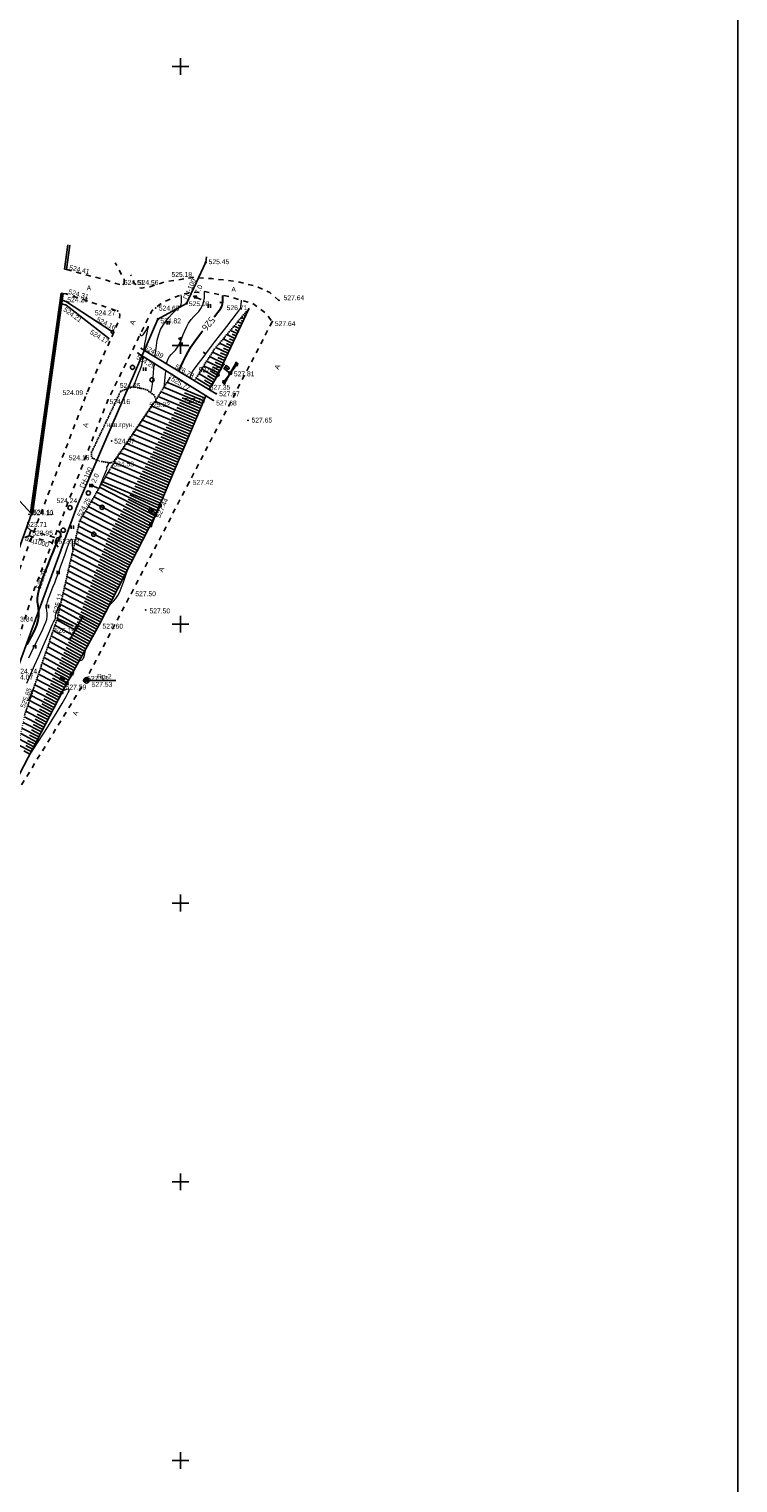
# Model space of a CAD drawing. Header units: millimetres. Extents: x 767170 to 66149698, y -983507 to 2493658.
# Tile 33 of 256: x 1623931 to 1751065, y -832596 to -571873. Entities that reach past the tile are written whole.
import ezdxf

# ---------------------------------------------------------------- set-up
doc = ezdxf.new("R2010")
doc.units = ezdxf.units.MM
for name, pattern in [('Д_ТРОТ_ТРУБА', [3, 1.5, -1.5]), ('ДОРОГИ_ГРУНТ', [7, 5, -2]), ('ДОРОГИ_СТРОЯЩ', [9, 8, -1]), ('Контура низ откосов  Штриховая 0.1-0.5 - - - - - - -', [0.6, 0.1, -0.5])]:
    doc.linetypes.add(name, pattern=pattern)
for name, color, linetype in [('(001) Сетка', 92, 'Continuous'), ('(002) Рамка', 7, 'Continuous'), ('(003) Пункты', 7, 'Continuous'), ('(004) Точки рельефа', 7, 'Continuous'), ('(004a) Точки рельефа (отк.)', 7, 'Continuous'), ('(013) Газ', 30, 'ИК_Газопровод -------г--------'), ('(017) Канализация', 33, 'KANALIS_K_1'), ('(022) Возд. Линии', 7, 'Continuous'), ('(024) Ж_д знаки', 7, 'Continuous'), ('(025) Дорога', 7, 'Continuous'), ('(028) Гидротехн.', 7, 'Continuous'), ('(031) Горизонтали', 42, 'Continuous'), ('(035) Откосы', 7, 'Continuous'), ('(036) Растительность', 7, 'Continuous'), ('(038) Деревья', 7, 'Continuous'), ('(039) Земля', 7, 'Continuous'), ('(040) Ограда', 7, 'Continuous'), ('C-TOPO-MAJR', 9, 'Continuous')]:
    doc.layers.add(name, color=color, linetype=linetype)
doc.layers.add('(032) Горизонтали утолщенные', color=32, linetype='Continuous', lineweight=30)
doc.layers.add('(042) Бергштрих', color=32, linetype='Continuous', lineweight=30)
doc.styles.add('BM-431', font='txt')
doc.styles.add('D-431', font='txt')
doc.styles.add('S', font='txtwr', dxfattribs={"oblique": 15})
doc.styles.get("Standard").update_dxf_attribs({"font": 'isocpeui.ttf'})
doc.styles.add('СПДС', font='isocpeur.ttf')
doc.linetypes.add('GAZ_VOZDUSH', pattern='A,1,-2,["~",Standard,S=3,R=0,X=-1.5,Y=-1.5],-1,10', length=14)
doc.linetypes.add('KANALIS_K_1', pattern='A,1,[">",Standard,S=1.8,R=0,X=-0.9,Y=-0.9],3,-1,["К",Standard,S=1.8,R=0,X=-0.9,Y=-0.9],-1,10', length=16)
doc.linetypes.add('ИК_Газопровод -------г--------', pattern='A,9,-0.6,["Г",Standard,S=1.2,R=0,X=0,Y=-0.6],-1.2', length=10.8)
doc.linetypes.add('ОГРАДА_БЕТ', pattern='A,4,["|",Standard,S=0.8,R=0,X=0,Y=-0.8],4', length=8)
doc.linetypes.add('ОГРАДА_М_1М', pattern='A,2.5,["о",Standard,S=1,R=0,X=0,Y=-0.35],0.5,["0",Standard,S=0.5,R=0,X=-0.3,Y=-0.25],2.5', length=5.5)
doc.linetypes.add('ОТКОСЫ_УКРЕП', pattern='A,0.5,["|",Standard,S=1.2,R=0,X=0,Y=-1.2],0.8,[".",Standard,S=1,R=0.1,X=0.1,Y=-1.2],0.1,["|",Standard,S=0.5,R=0,X=0,Y=-0.5],0', length=1.4)

# ---------------------------------------------------------------- blocks, each defined once
blk = doc.blocks.new('d')
at = {"layer": '(038) Деревья'}
blk.add_ellipse((0, 0), major_axis=(0.265, 0.265), ratio=1, start_param=5.497787, end_param=11.780972, dxfattribs=at)
blk = doc.blocks.new('I04010')
for p, q in [((-0.412273, 0.007146), (-0.412273, 1.207146)), ((0.387727, 1.207146), (0.387727, 0.007146))]:
    blk.add_line(p, q)
blk = doc.blocks.new('Setka')
at = {"layer": '(001) Сетка'}
for p, q in [((-1.5, 0), (1.5, 0)), ((0, 1.5), (0, -1.5))]:
    blk.add_line(p, q, dxfattribs=at)
blk = doc.blocks.new('пк-flat-1')
at = {"layer": '(024) Ж_д знаки', "linetype": 'Continuous'}
blk.add_circle((0, 0), 0.25, dxfattribs=at)
blk = doc.blocks.new('S2-flat-3')
at = {"layer": '(022) Возд. Линии'}
for p, q in [((0, 0), (1.21, 1.59)), ((1.21, 1.59), (0.71, 1.35)), ((1.21, 1.59), (1.11, 1.04))]:
    blk.add_line(p, q, dxfattribs=at)
blk = doc.blocks.new('S1-flat-3')
at = {"layer": '(022) Возд. Линии'}
for p, q in [((0, 0), (-1.21, -1.59)), ((-1.21, -1.59), (-1.11, -1.04)), ((-1.21, -1.59), (-0.71, -1.35))]:
    blk.add_line(p, q, dxfattribs=at)
blk = doc.blocks.new('f-flat-2')
at = {"layer": '(022) Возд. Линии'}
for points in [[(-0.2, 0.15), (-1.19, 0.91)], [(-1.11, 0.85), (-0.66, 1.44)]]:
    blk.add_lwpolyline(points, dxfattribs=at)
blk.add_lwpolyline([(-0.22, 0.78), (-0.22, 0.78, 0.414214), (-0.25, 1.01), (-0.72, 1.36), (-0.92, 1.11), (-0.45, 0.75, 0.414214)], format="xyb", close=True, dxfattribs=at)
blk.add_circle((0, 0), 0.25, dxfattribs=at)
blk = doc.blocks.new('S2-flat-4')
at = {"layer": '(022) Возд. Линии'}
for p, q in [((0, 0), (0.93, 1.77)), ((0.93, 1.77), (0.48, 1.44)), ((0.93, 1.77), (0.92, 1.21))]:
    blk.add_line(p, q, dxfattribs=at)
blk = doc.blocks.new('S1-flat-4')
at = {"layer": '(022) Возд. Линии'}
for p, q in [((0, 0), (-0.93, -1.77)), ((-0.93, -1.77), (-0.92, -1.21)), ((-0.93, -1.77), (-0.48, -1.44))]:
    blk.add_line(p, q, dxfattribs=at)
blk = doc.blocks.new('f-flat-3')
at = {"layer": '(022) Возд. Линии'}
for points in [[(-0.22, 0.12), (-1.33, 0.7)], [(-1.24, 0.65), (-0.89, 1.32)]]:
    blk.add_lwpolyline(points, dxfattribs=at)
blk.add_lwpolyline([(-0.35, 0.73), (-0.35, 0.73, 0.414214), (-0.42, 0.95), (-0.94, 1.23), (-1.09, 0.94), (-0.57, 0.67, 0.414214)], format="xyb", close=True, dxfattribs=at)
blk.add_circle((0, 0), 0.25, dxfattribs=at)
blk = doc.blocks.new('s3-flat-4')
at = {"layer": '(022) Возд. Линии'}
h = blk.add_hatch(dxfattribs=at)
h.set_pattern_fill('ACET-2D-ANSI31', color=256, scale=0.01, angle=68.7924, style=0)
h.set_pattern_definition([(113.79242812, (-32445.62895, -79819.795813), (-0.029051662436, -0.01280872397), [])])
edge = h.paths.add_edge_path()
edge.add_arc((0.69, 1.77), 0.1, 0, 360)
blk.add_lwpolyline([(0, 0), (0.72, 1.86)], dxfattribs=at)
blk.add_circle((0.69, 1.77), 0.1, dxfattribs=at)
blk = doc.blocks.new('s4-flat-4')
at = {"layer": '(022) Возд. Линии'}
h = blk.add_hatch(dxfattribs=at)
h.set_pattern_fill('ACET-2D-ANSI31', color=256, scale=0.01, angle=248.7924, style=0)
h.set_pattern_definition([(293.79242812, (-32445.448563, -79819.33093), (0.029051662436, 0.01280872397), [])])
edge = h.paths.add_edge_path()
edge.add_arc((-0.69, -1.77), 0.1, 0, 360)
blk.add_lwpolyline([(0, 0), (-0.72, -1.86)], dxfattribs=at)
blk.add_circle((-0.69, -1.77), 0.1, dxfattribs=at)
blk = doc.blocks.new('prov-s-flat-2')
at = {"layer": '(022) Возд. Линии'}
for name, p in [('s3-flat-4', (0.09, 0.23)), ('s4-flat-4', (-0.09, -0.23))]:
    blk.add_blockref(name, p, dxfattribs=at)
blk = doc.blocks.new('s3-flat-5')
at = {"layer": '(022) Возд. Линии'}
h = blk.add_hatch(dxfattribs=at)
h.set_pattern_fill('ACET-2D-ANSI31', color=256, scale=0.01, angle=60.8095, style=0)
h.set_pattern_definition([(105.809457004, (-32459.07727, -79845.225074), (-0.030548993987, -0.008649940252), [])])
edge = h.paths.add_edge_path()
edge.add_arc((0.93, 1.66), 0.1, 0, 360)
blk.add_lwpolyline([(0, 0), (0.98, 1.75)], dxfattribs=at)
blk.add_circle((0.93, 1.66), 0.1, dxfattribs=at)
blk = doc.blocks.new('s4-flat-5')
at = {"layer": '(022) Возд. Линии'}
h = blk.add_hatch(dxfattribs=at)
h.set_pattern_fill('ACET-2D-ANSI31', color=256, scale=0.01, angle=240.8095, style=0)
h.set_pattern_definition([(285.809457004, (-32458.83407, -79844.78975), (0.030548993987, 0.008649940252), [])])
edge = h.paths.add_edge_path()
edge.add_arc((-0.93, -1.66), 0.1, 0, 360)
blk.add_lwpolyline([(0, 0), (-0.98, -1.75)], dxfattribs=at)
blk.add_circle((-0.93, -1.66), 0.1, dxfattribs=at)
blk = doc.blocks.new('prov-s-flat-3')
at = {"layer": '(022) Возд. Линии'}
for name, p in [('s3-flat-5', (0.12, 0.22)), ('s4-flat-5', (-0.12, -0.22))]:
    blk.add_blockref(name, p, dxfattribs=at)
blk = doc.blocks.new('STOLB-flat-3')
at = {"layer": '(022) Возд. Линии'}
blk.add_circle((0, 0), 0.25, dxfattribs=at)
blk = doc.blocks.new('s3-flat-7')
at = {"layer": '(022) Возд. Линии'}
h = blk.add_hatch(dxfattribs=at)
h.set_pattern_fill('ACET-2D-ANSI31', color=256, scale=0.01, angle=60.8095, style=0)
h.set_pattern_definition([(105.809457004, (-32456.82427, -79844.929074), (-0.030548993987, -0.008649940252), [])])
edge = h.paths.add_edge_path()
edge.add_arc((0.93, 1.66), 0.1, 0, 360)
blk.add_lwpolyline([(0, 0), (0.98, 1.75)], dxfattribs=at)
blk.add_circle((0.93, 1.66), 0.1, dxfattribs=at)
blk = doc.blocks.new('s4-flat-7')
at = {"layer": '(022) Возд. Линии'}
h = blk.add_hatch(dxfattribs=at)
h.set_pattern_fill('ACET-2D-ANSI31', color=256, scale=0.01, angle=240.8095, style=0)
h.set_pattern_definition([(285.809457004, (-32456.58107, -79844.49375), (0.030548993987, 0.008649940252), [])])
edge = h.paths.add_edge_path()
edge.add_arc((-0.93, -1.66), 0.1, 0, 360)
blk.add_lwpolyline([(0, 0), (-0.98, -1.75)], dxfattribs=at)
blk.add_circle((-0.93, -1.66), 0.1, dxfattribs=at)
blk = doc.blocks.new('prov-s-flat-5')
at = {"layer": '(022) Возд. Линии'}
for name, p in [('s3-flat-7', (0.12, 0.22)), ('s4-flat-7', (-0.12, -0.22))]:
    blk.add_blockref(name, p, dxfattribs=at)
blk = doc.blocks.new('d-flat-25')
at = {"layer": '(038) Деревья'}
blk.add_ellipse((0, 0), major_axis=(0.265, 0.265), ratio=1, start_param=5.497787, end_param=11.780972, dxfattribs=at)
blk = doc.blocks.new('d-flat-26')
at = {"layer": '(038) Деревья'}
blk.add_ellipse((0, 0), major_axis=(0.265, 0.265), ratio=1, start_param=5.497787, end_param=11.780972, dxfattribs=at)
blk = doc.blocks.new('s3-flat-6-flat-1')
at = {"layer": '(022) Возд. Линии'}
h = blk.add_hatch(dxfattribs=at)
h.set_pattern_fill('ACET-2D-ACET-2D-ANSI31', color=256, scale=0.01, angle=60.8095, style=0)
h.set_pattern_definition([(105.809457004, (-32431.50727, -79799.612074), (-0.030548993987, -0.008649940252), [])])
edge = h.paths.add_edge_path()
edge.add_arc((0.93, 1.66), 0.1, 0, 360)
blk.add_lwpolyline([(0, 0), (0.98, 1.75)], dxfattribs=at)
blk.add_circle((0.93, 1.66), 0.1, dxfattribs=at)
blk = doc.blocks.new('s4-flat-6-flat-1')
at = {"layer": '(022) Возд. Линии'}
h = blk.add_hatch(dxfattribs=at)
h.set_pattern_fill('ACET-2D-ACET-2D-ANSI31', color=256, scale=0.01, angle=240.8095, style=0)
h.set_pattern_definition([(285.809457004, (-32431.26407, -79799.17675), (0.030548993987, 0.008649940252), [])])
edge = h.paths.add_edge_path()
edge.add_arc((-0.93, -1.66), 0.1, 0, 360)
blk.add_lwpolyline([(0, 0), (-0.98, -1.75)], dxfattribs=at)
blk.add_circle((-0.93, -1.66), 0.1, dxfattribs=at)
blk = doc.blocks.new('prov-s-flat-4-flat-1')
at = {"layer": '(022) Возд. Линии'}
for name, p in [('s3-flat-6-flat-1', (0.12, 0.22)), ('s4-flat-6-flat-1', (-0.12, -0.22))]:
    blk.add_blockref(name, p, dxfattribs=at)
blk = doc.blocks.new('I00110-flat-3')
h = blk.add_hatch(color=7)
edge = h.paths.add_edge_path()
edge.add_line((0.35, 0.35), (0, 0))
edge.add_line((0, 0), (0.35, -0.35))
edge.add_arc((0, 0), 0.5, 315, 405)
edge = h.paths.add_edge_path()
edge.add_line((-0.35, -0.35), (0, 0))
edge.add_line((0, 0), (-0.35, 0.35))
edge.add_arc((0, 0), 0.5, 135, 225)
at = {"layer": '(003) Пункты'}
blk.add_circle((0, 0), 0.5, dxfattribs=at)
at = {"color": 7}
for points in [[(0, 0), (-0.35, 0.35, 0.414214), (-0.35, -0.35)], [(0, 0), (0.35, -0.35, 0.414214), (0.35, 0.35)]]:
    blk.add_lwpolyline(points, format="xyb", close=True, dxfattribs=at)
blk.add_lwpolyline([(0.01, 0), (0.01, 0)], dxfattribs=at)
at = {"color": 4, "linetype": 'Continuous', "style": 'S', "oblique": 15}
blk.add_attdef('G', (0.69, 0.11), '', height=1, dxfattribs=at)
at = {"color": 4, "style": 'S', "oblique": 15}
blk.add_attdef('Z', (0.74, -1.15), '', height=1, dxfattribs=at)
blk = doc.blocks.new('S2-flat-5')
at = {"layer": '(022) Возд. Линии'}
for p, q in [((0, 0), (0.93, 1.77)), ((0.93, 1.77), (0.48, 1.44)), ((0.93, 1.77), (0.92, 1.21))]:
    blk.add_line(p, q, dxfattribs=at)
blk = doc.blocks.new('S1-flat-5')
at = {"layer": '(022) Возд. Линии'}
for p, q in [((0, 0), (-0.93, -1.77)), ((-0.93, -1.77), (-0.92, -1.21)), ((-0.93, -1.77), (-0.48, -1.44))]:
    blk.add_line(p, q, dxfattribs=at)
blk = doc.blocks.new('f-flat-4')
at = {"layer": '(022) Возд. Линии'}
for points in [[(-0.22, 0.12), (-1.33, 0.7)], [(-1.24, 0.65), (-0.89, 1.32)]]:
    blk.add_lwpolyline(points, dxfattribs=at)
blk.add_lwpolyline([(-0.35, 0.73), (-0.35, 0.73, 0.414214), (-0.42, 0.95), (-0.94, 1.23), (-1.09, 0.94), (-0.57, 0.67, 0.414214)], format="xyb", close=True, dxfattribs=at)
blk.add_circle((0, 0), 0.25, dxfattribs=at)
blk = doc.blocks.new('s3-flat-9')
at = {"layer": '(022) Возд. Линии'}
h = blk.add_hatch(dxfattribs=at)
h.set_pattern_fill('ACET-2D-ANSI31', color=256, scale=0.01, angle=59.1322, style=0)
h.set_pattern_definition([(104.13217388, (-32429.778564, -79789.642437), (-0.030789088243, -0.007752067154), [])])
edge = h.paths.add_edge_path()
edge.add_arc((0.97, 1.63), 0.1, 0, 360)
blk.add_lwpolyline([(0, 0), (1.03, 1.72)], dxfattribs=at)
blk.add_circle((0.97, 1.63), 0.1, dxfattribs=at)
blk = doc.blocks.new('s4-flat-9')
at = {"layer": '(022) Возд. Линии'}
h = blk.add_hatch(dxfattribs=at)
h.set_pattern_fill('ACET-2D-ANSI31', color=256, scale=0.01, angle=240.8095, style=0)
h.set_pattern_definition([(285.809457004, (-32429.52907, -79789.21075), (0.030548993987, 0.008649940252), [])])
edge = h.paths.add_edge_path()
edge.add_arc((-0.93, -1.66), 0.1, 0, 360)
blk.add_lwpolyline([(0, 0), (-0.98, -1.75)], dxfattribs=at)
blk.add_circle((-0.93, -1.66), 0.1, dxfattribs=at)
blk = doc.blocks.new('*U334')
at = {"layer": '(022) Возд. Линии'}
for name, p in [('s4-flat-9', (32429.53, 79789.21)), ('s3-flat-9', (32429.78, 79789.64))]:
    blk.add_blockref(name, p, dxfattribs=at)
blk = doc.blocks.new('STOLB-flat-4')
at = {"layer": '(022) Возд. Линии'}
blk.add_circle((0, 0), 0.25, dxfattribs=at)
blk = doc.blocks.new('wef-flat-2')
at = {"layer": '(025) Дорога', "linetype": 'Д_ТРОТ_ТРУБА'}
blk.add_hatch(color=0, dxfattribs=at).paths.add_polyline_path([(-1121939, -1943163.38), (-1121938.8, -1943162.92), (-1121939.36, -1943162.94)])
at = {"layer": '(022) Возд. Линии', "color": 0}
for points in [[(-1121939.36, -1943162.94), (-1121939, -1943163.38)], [(-1121937.99, -1943163.55), (-1121938.9, -1943163.15)]]:
    blk.add_lwpolyline(points, dxfattribs=at)
at = {"layer": '(025) Дорога', "color": 0, "linetype": 'Д_ТРОТ_ТРУБА'}
blk.add_lwpolyline([(-1121939, -1943163.38), (-1121938.8, -1943162.92), (-1121939.36, -1943162.94), (-1121939, -1943163.38)], close=True, dxfattribs=at)
blk.add_lwpolyline([(-1121939, -1943163.38), (-1121938.8, -1943162.92)], dxfattribs=at)
blk = doc.blocks.new('wef-flat-3')
at = {"layer": '(025) Дорога', "linetype": 'Д_ТРОТ_ТРУБА'}
blk.add_hatch(color=0, dxfattribs=at).paths.add_polyline_path([(-1115834.12, -1946675.44), (-1115833.91, -1946674.98), (-1115834.47, -1946675.01)])
at = {"layer": '(022) Возд. Линии', "color": 0}
for points in [[(-1115834.47, -1946675.01), (-1115834.12, -1946675.44)], [(-1115833.1, -1946675.61), (-1115834.02, -1946675.21)]]:
    blk.add_lwpolyline(points, dxfattribs=at)
at = {"layer": '(025) Дорога', "color": 0, "linetype": 'Д_ТРОТ_ТРУБА'}
blk.add_lwpolyline([(-1115834.12, -1946675.44), (-1115833.91, -1946674.98), (-1115834.47, -1946675.01), (-1115834.12, -1946675.44)], close=True, dxfattribs=at)
blk.add_lwpolyline([(-1115834.12, -1946675.44), (-1115833.91, -1946674.98)], dxfattribs=at)
blk = doc.blocks.new('A$C27c3a978')
at = {"layer": '(013) Газ', "linetype": 'ByBlock'}
h = blk.add_hatch(color=0, dxfattribs=at)
edge = h.paths.add_edge_path()
edge.add_arc((142835, 91853), 250, 0, 360)
h = blk.add_hatch(color=0, dxfattribs=at)
edge = h.paths.add_edge_path()
edge.add_arc((139404, 84476), 250, 0, 360)
h = blk.add_hatch(color=0, dxfattribs=at)
edge = h.paths.add_edge_path()
edge.add_arc((134266, 81665), 250, 0, 360)
at = {"layer": '(002) Рамка', "color": 0, "ltscale": 600}
blk.add_lwpolyline([(-311715, -223050), (238285, -223050), (238285, 226950), (-311715, 226950)], close=True, dxfattribs=at)
at = {"layer": '(003) Пункты', "ltscale": 600}
blk.add_line((121937, 16882), (126720, 16882), dxfattribs=at)
at = {"layer": '(004) Точки рельефа', "color": 7, "linetype": 'ByBlock', "lineweight": -2}
for p in [(142835, 91853), (117886, 90585), (140574, 89125), (117840, 86182), (129996, 88111), (117781, 84184), (133831, 83671), (139404, 84476), (150546, 83497), (155954, 85023), (127023, 83119), (134266, 81665), (154765, 81195), (131279, 76410), (130684, 75580), (136778, 71750), (140842, 70635), (144988, 71662), (147241, 71958), (121487, 68272), (127579, 68698), (144725, 68290), (125261, 67094), (133908, 67183), (144220, 67074), (150392, 63529), (125966, 59799), (122521, 56737), (125687, 55886), (139871, 52430), (119792, 48158), (111151, 46676), (120210, 45390), (133824, 46514), (111302, 43256), (115965, 41932), (112086, 33247), (129502, 32489), (132070, 29473), (112264, 27536), (116234, 28072), (119671, 26345), (123710, 26852), (117936, 16379), (121445, 16882)]:
    blk.add_point(p, dxfattribs=at)
at = {"layer": '(004) Точки рельефа', "color": 0}
blk.add_point((125410, 78243), dxfattribs=at)
at = {"layer": '(004a) Точки рельефа (отк.)', "color": 7, "linetype": 'ByBlock', "lineweight": -2}
for p in [(128032, 87883), (117888, 84772), (142863, 67926), (143425, 69074), (111668, 46570), (111789, 46701)]:
    blk.add_point(p, dxfattribs=at)
at = {"layer": '(013) Газ', "linetype": 'GAZ_VOZDUSH', "ltscale": 600, "flags": 128}
blk.add_lwpolyline([(142989, 92800), (142835, 91853), (139404, 84476), (134266, 81665), (119792, 48158), (108774, 18170), (103677, 7863), (86151, -26743), (56759, -57253), (60032, -64630), (36543, -85231), (37778, -89927), (35802, -96445), (-3045, -138132), (-6698, -140156), (-18067, -151331), (-26004, -155340), (-70604, -193697), (-73004, -195976)], dxfattribs=at)
at = {"layer": '(022) Возд. Линии', "linetype": 'ДОРОГИ_ГРУНТ', "ltscale": 600}
blk.add_lwpolyline([(116398, 27883), (119671, 26345)], dxfattribs=at)
at = {"layer": '(025) Дорога', "linetype": 'Д_ТРОТ_ТРУБА', "ltscale": 600, "flags": 128}
for points in [[(117886, 90585), (125239, 88564), (126682, 88030), (127832, 87790), (128233, 87977), (128233, 88778), (126602, 91768)], [(155954, 85023), (154324, 86415), (152239, 87418), (148455, 88420), (143937, 88922), (140574, 89125), (135520, 88343), (132818, 87456), (131389, 87225), (130899, 87312), (129996, 88111), (129383, 89579)], [(117285, 86259), (117840, 86182), (127023, 83119), (127275, 82913), (127457, 82425), (127290, 81516), (121487, 68272), (109121, 36000), (102482, 19277)]]:
    blk.add_lwpolyline(points, dxfattribs=at)
at = {"layer": '(028) Гидротехн.', "linetype": 'Д_ТРОТ_ТРУБА', "ltscale": 600}
for points in [[(110767, 44434), (111438, 43737), (111165, 42775), (110025, 42377)], [(111165, 42775), (115828, 41451)], [(111438, 43737), (116101, 42413)], [(117039, 42654), (116101, 42413), (115828, 41451), (116589, 40513)]]:
    blk.add_lwpolyline(points, dxfattribs=at)
at = {"layer": '(031) Горизонтали', "color": 42, "linetype": 'Continuous', "lineweight": 0, "ltscale": 600}
for points in [[(135820, 73667), (135902, 74059), (136072, 74538), (136323, 74948), (136643, 75313), (137010, 75684), (137400, 76113), (137789, 76651), (138050, 77125), (138295, 77667), (138539, 78263), (138795, 78900), (139077, 79563), (139398, 80241), (139773, 80918), (140248, 81604), (140718, 82141), (141169, 82600), (141589, 83052), (141968, 83569), (142291, 84222), (142509, 84905), (142605, 85497), (142623, 86049), (142610, 86580)], [(133762, 74910), (133784, 75202), (133857, 75989), (133976, 76915), (134154, 77907), (134405, 78888), (134742, 79786), (135185, 80593), (135713, 81343), (136274, 82019), (136821, 82603), (137302, 83079), (137669, 83430), (137872, 83638), (138097, 83876), (138280, 84065), (138416, 84333), (138460, 84623), (138478, 85091), (138470, 85666), (138453, 85987)], [(139975, 71158), (139987, 71195), (140147, 71581), (140367, 72032), (140645, 72526), (140932, 72932), (141524, 73720), (142350, 74804), (143342, 76096), (144430, 77508), (145546, 78954), (146619, 80345), (147580, 81595), (148361, 82616), (148891, 83322), (149102, 83624), (149157, 83847), (149157, 84041), (149166, 84275), (149199, 84499), (149230, 84676), (149251, 84899), (149250, 85039)], [(131736, 76134), (131781, 76386), (131855, 76776), (131941, 77225), (132041, 77751), (132142, 78295), (132232, 78778), (132308, 79189), (132371, 79517), (132475, 79894), (132569, 80207), (132546, 80367), (132397, 80196), (132131, 79747), (131808, 79212), (131549, 78849), (131375, 78681), (131276, 78640), (131233, 78646), (131203, 78669), (131161, 78769), (131139, 79032)], [(129842, 69537), (129981, 69843), (130375, 70783), (130744, 71722), (131060, 72572), (131295, 73247), (131421, 73659), (131497, 74057), (131525, 74395), (131536, 74707), (131562, 75028)], [(132960, 68486), (133025, 68672), (133153, 69149), (133236, 69624), (133322, 70338), (133405, 71182), (133482, 72050), (133547, 72836), (133595, 73433), (133623, 73733)], [(135386, 69535), (135435, 70009), (135496, 70611), (135561, 71248), (135620, 71827), (135664, 72254), (135683, 72438)], [(131389, 63431), (131374, 63482)], [(123734, 51413), (123823, 51627), (124330, 52851), (124746, 53861), (125030, 54556), (125137, 54832), (125123, 54981), (125110, 55129), (125213, 55317), (125379, 55611), (125438, 55922)], [(111135, 20938), (111540, 21841), (111960, 22740), (112397, 23628), (112832, 24490), (113247, 25308), (113622, 26065), (113939, 26747), (114180, 27335), (114327, 27814), (114402, 28408), (114375, 28898), (114310, 29355), (114272, 29849), (114325, 30453), (114445, 30965), (114625, 31530), (114855, 32151), (115127, 32831), (115430, 33574), (115756, 34383), (116094, 35261), (116424, 36171), (116801, 37247), (117201, 38398), (117601, 39537), (117978, 40575), (118308, 41423), (118523, 41905), (118648, 42122), (118711, 42187), (118735, 42194), (118769, 42183), (118820, 42114), (118865, 41919), (118885, 41544), (118890, 41007), (118913, 40629), (118962, 40431), (119017, 40360), (119052, 40347)], [(125475, 30283), (125623, 30418), (126271, 31052), (126712, 31560), (127063, 32078), (127314, 32526), (127502, 32948), (127666, 33386), (127841, 33884), (128065, 34483), (128268, 35043), (128574, 35946), (128909, 36959)], [(110759, 16374), (111409, 17862), (112132, 19516), (112881, 21229), (113609, 22894), (114269, 24405), (114816, 25654), (115202, 26534), (115381, 26940), (115546, 27285), (115699, 27588), (115820, 27838), (115887, 28025), (115899, 28193), (115881, 28333), (115887, 28504), (115954, 28736), (116069, 29025), (116208, 29378), (116337, 29738), (116482, 30155), (116611, 30497), (116688, 30637), (116716, 30470), (116746, 30302)], [(120188, 20463), (120299, 20452), (120533, 20489), (120678, 20558), (120746, 20607), (120788, 20651), (120873, 20789), (121003, 21111), (121176, 21713), (121377, 22621)], [(111000, 13228), (111328, 13978), (111671, 14767), (112009, 15551)], [(110970, 3039), (111473, 3814), (112682, 5692), (113906, 7610), (115087, 9482), (116169, 11224), (117093, 12751), (117804, 13976), (118181, 14683), (118332, 15025), (118363, 15153), (118357, 15185), (118312, 15230), (118178, 15274), (117886, 15241), (117381, 15075), (117222, 15012)]]:
    blk.add_lwpolyline(points, dxfattribs=at)
at = {"layer": '(032) Горизонтали утолщенные', "color": 32, "linetype": 'Continuous', "lineweight": 30, "ltscale": 600}
for points in [[(144338, 82059), (144415, 82153), (145018, 82913), (145461, 83517), (145697, 83923), (145840, 84397), (145889, 84803), (145887, 85191), (145880, 85611), (145899, 85911)], [(138050, 72320), (138152, 72600), (138439, 73300), (138788, 74075), (139200, 74913), (139674, 75799), (140209, 76722), (140734, 77516), (141394, 78411), (142142, 79366), (142295, 79554)], [(110804, 23339), (111204, 24064), (111587, 24737), (111944, 25391), (112266, 26064), (112543, 26789), (112766, 27604), (112888, 28400), (112898, 29081), (112838, 29694), (112752, 30285), (112682, 30902), (112672, 31592), (112764, 32401), (112959, 33213), (113277, 34227), (113681, 35374), (114139, 36583), (114613, 37786), (115069, 38913), (115473, 39894), (115788, 40661), (115980, 41143), (116232, 41676), (116512, 42142), (116748, 42555), (116855, 42857), (116864, 43073), (116827, 43213), (116795, 43282), (116753, 43346), (116650, 43453), (116451, 43562), (116129, 43634)]]:
    blk.add_lwpolyline(points, dxfattribs=at)
at = {"layer": '(035) Откосы', "ltscale": 600}
for p, q in [((149302, 80847), (148581, 81186)), ((149509, 81289), (149209, 81430)), ((149716, 81731), (149236, 81956)), ((149924, 82172), (149744, 82257)), ((150131, 82614), (149891, 82726)), ((150338, 83055), (150278, 83083)), ((148057, 78198), (146617, 78875)), ((148472, 79081), (147272, 79645)), ((148265, 78640), (147605, 78950)), ((148887, 79964), (147927, 80415)), ((148680, 79523), (148139, 79777)), ((149094, 80406), (148674, 80603)), ((146399, 74666), (144066, 75762)), ((146813, 75549), (144653, 76564)), ((147228, 76432), (145307, 77334)), ((146606, 75107), (145470, 75641)), ((147021, 75991), (146000, 76470)), ((147435, 76874), (146535, 77296)), ((147850, 77757), (147070, 78123)), ((145154, 72017), (142456, 73284)), ((145569, 72900), (142992, 74110)), ((145984, 73783), (143529, 74936)), ((145362, 72458), (144043, 73078)), ((145777, 73341), (144519, 73932)), ((146191, 74224), (144994, 74786)), ((143677, 69492), (141094, 71052)), ((144182, 70327), (141598, 71887)), ((144686, 71162), (142103, 72722)), ((143930, 69910), (142638, 70690)), ((144434, 70745), (143142, 71525)), ((144938, 71580), (143649, 72358)), ((141896, 65634), (134813, 68624)), ((142283, 66551), (135350, 69477)), ((142670, 67468), (135886, 70331)), ((142476, 67009), (139047, 68457)), ((140347, 61966), (132601, 65236)), ((140734, 62883), (133166, 66078)), ((141121, 63800), (133731, 66920)), ((141509, 64717), (134277, 67770)), ((141315, 64258), (137662, 65801)), ((141702, 65175), (138124, 66686)), ((142089, 66092), (138585, 67571)), ((139186, 59215), (130905, 62711)), ((139573, 60132), (131470, 63553)), ((139960, 61049), (132036, 64394)), ((140154, 61507), (136236, 63161)), ((140541, 62424), (136712, 64041)), ((140928, 63341), (137188, 64920)), ((138025, 56464), (129209, 60186)), ((138412, 57381), (129775, 61027)), ((138799, 58298), (130340, 61869)), ((138992, 58757), (134807, 60523)), ((139379, 59674), (135284, 61403)), ((139767, 60590), (135760, 62282)), ((136863, 53713), (127514, 57660)), ((137250, 54630), (128079, 58502)), ((137637, 55547), (128644, 59344)), ((137831, 56006), (133379, 57885)), ((138218, 56923), (133855, 58765)), ((138605, 57840), (134331, 59644)), ((135702, 50963), (125893, 55103)), ((136089, 51880), (126400, 55970)), ((136476, 52796), (126949, 56819)), ((136670, 53255), (131950, 55247)), ((137057, 54172), (132427, 56127)), ((137444, 55089), (132903, 57006)), ((134541, 48212), (124373, 52504)), ((134928, 49129), (124879, 53371)), ((135315, 50046), (125386, 54237)), ((135508, 50504), (130574, 52587)), ((135896, 51421), (131021, 53479)), ((136283, 52338), (131474, 54368)), ((132846, 44612), (122783, 49788)), ((133301, 45498), (123287, 50649)), ((133756, 46383), (123790, 51509)), ((134154, 47295), (124127, 52085)), ((134347, 47753), (129216, 50149)), ((134734, 48670), (129680, 50804)), ((135121, 49587), (130127, 51696)), ((131480, 41957), (121273, 47207)), ((131935, 42842), (121777, 48068)), ((132391, 43727), (122280, 48928)), ((133073, 45055), (128054, 47637)), ((133529, 45940), (128534, 48509)), ((133960, 46836), (128904, 49380)), ((130114, 39302), (120006, 44502)), ((130569, 40187), (120267, 45487)), ((131025, 41072), (120770, 46347)), ((131708, 42400), (126616, 45019)), ((132163, 43285), (127096, 45891)), ((132618, 44170), (127575, 46764)), ((129204, 37532), (119546, 42500)), ((129659, 38417), (119776, 43501)), ((130342, 39745), (125231, 42373)), ((130797, 40630), (125658, 43273)), ((131252, 41515), (126137, 44146)), ((127838, 34877), (118857, 39496)), ((128293, 35762), (119087, 40497)), ((128748, 36647), (119316, 41498)), ((128976, 37089), (124204, 39544)), ((129431, 37974), (124546, 40487)), ((129886, 38859), (124889, 41430)), ((126927, 33106), (118397, 37494)), ((127382, 33992), (118627, 38495)), ((127610, 34434), (123176, 36715)), ((128065, 35319), (123519, 37658)), ((128521, 36204), (123861, 38601)), ((125561, 30451), (117708, 34491)), ((126017, 31336), (117937, 35492)), ((126472, 32221), (118167, 36493)), ((126700, 32664), (122491, 34829)), ((127155, 33549), (122833, 35772)), ((124196, 27796), (117018, 31488)), ((124651, 28681), (117248, 32489)), ((125106, 29566), (117478, 33490)), ((125334, 30009), (121463, 32000)), ((125789, 30894), (121806, 32943)), ((126244, 31779), (122148, 33886)), ((122781, 25167), (116377, 28697)), ((123261, 26038), (116609, 29706)), ((123740, 26911), (116788, 30487)), ((123968, 27353), (120436, 29171)), ((124423, 28239), (120778, 30114)), ((124878, 29124), (121121, 31057)), ((121820, 23424), (115788, 26749)), ((122300, 24295), (116111, 27708)), ((122541, 24731), (119401, 26462)), ((123021, 25603), (119757, 27402)), ((123502, 26474), (120113, 28342)), ((120378, 20809), (114818, 23874)), ((120859, 21680), (115141, 24833)), ((121339, 22552), (115464, 25791)), ((121099, 22116), (118201, 23714)), ((121580, 22988), (118603, 24629)), ((122060, 23859), (119005, 25544)), ((118937, 18194), (113848, 21000)), ((119417, 19066), (114171, 21958)), ((119898, 19937), (114494, 22916)), ((119657, 19501), (116995, 20969)), ((120138, 20373), (117397, 21884)), ((120618, 21245), (117799, 22799)), ((117975, 16451), (113201, 19083)), ((118456, 17322), (113524, 20041)), ((118696, 17758), (116191, 19139)), ((119177, 18630), (116593, 20054)), ((116592, 13805), (112195, 16101)), ((117052, 14687), (112517, 17056)), ((117513, 15569), (112839, 18010)), ((117283, 15128), (114980, 16331)), ((117743, 16010), (115372, 17249)), ((118216, 16886), (115789, 18224)), ((115209, 11158), (111228, 13237)), ((115670, 12040), (111551, 14192)), ((116131, 12923), (111873, 15146)), ((115901, 12481), (113806, 13575)), ((116361, 13364), (114197, 14494)), ((116822, 14246), (114589, 15412)), ((114288, 9394), (110584, 11328)), ((114749, 10276), (110906, 12282)), ((114518, 9835), (112632, 10820)), ((114979, 10717), (113023, 11738)), ((115440, 11599), (113415, 12657)), ((112906, 6747), (109874, 8330)), ((113367, 7629), (110092, 9339)), ((113827, 8511), (110311, 10348)), ((113136, 7188), (111560, 8011)), ((113597, 8070), (111899, 8957)), ((114058, 8952), (112240, 9901)), ((111524, 4100), (109220, 5303)), ((111984, 4982), (109438, 6312)), ((112445, 5865), (109656, 7321)), ((112215, 5423), (110881, 6120)), ((112675, 6306), (111220, 7066)), ((111293, 3659), (110202, 4229)), ((111754, 4541), (110541, 5174))]:
    blk.add_line(p, q, dxfattribs=at)
at = {"layer": '(035) Откосы', "linetype": 'ОТКОСЫ_УКРЕП', "ltscale": 600}
for points in [[(125410, 78243), (117781, 84184), (117029, 84415)], [(117116, 85045), (117888, 84772), (126117, 79355)], [(131279, 76410), (144725, 68290)], [(144220, 67074), (130684, 75580)]]:
    blk.add_lwpolyline(points, dxfattribs=at)
at = {"layer": '(035) Откосы', "linetype": 'Контура низ откосов  Штриховая 0.1-0.5 - - - - - - -', "ltscale": 600}
blk.add_lwpolyline([(107147, -4281), (110413, 10820), (116234, 28072), (120210, 45390), (126547, 56220), (133908, 67183), (136778, 71750)], dxfattribs=at)
at = {"layer": '(035) Откосы', "ltscale": 600}
blk.add_lwpolyline([(142863, 67926), (133824, 46514), (123710, 26852), (117936, 16379), (107147, -4281)], dxfattribs=at)
at = {"layer": '(039) Земля', "linetype": 'Контура низ откосов  Штриховая 0.1-0.5 - - - - - - -', "ltscale": 600, "flags": 128}
blk.add_lwpolyline([(127579, 68698), (129769, 69553), (132179, 69027), (133537, 68086), (133908, 67183), (126465, 56313), (126103, 56012), (125687, 55886), (123811, 56162), (122521, 56737), (122329, 57142), (122355, 57762), (127579, 68698)], dxfattribs=at)
at = {"layer": '(040) Ограда', "linetype": 'ОГРАДА_БЕТ', "ltscale": 600, "flags": 128}
for points in [[(83064, 108105), (81986, 101270), (76249, 87185), (79736, 82871), (80727, 80577), (82354, 78358), (111610, 46769), (101784, 19529)], [(118487, 94911), (117886, 90585)]]:
    blk.add_lwpolyline(points, dxfattribs=at)
at = {"layer": '(040) Ограда', "ltscale": 600, "flags": 128}
for points in [[(118091, 94966), (117490, 90640)], [(117490, 90640), (117886, 90585)], [(111422, 46971), (116889, 86314)], [(111789, 46701), (117285, 86259)], [(117285, 86259), (116889, 86314)]]:
    blk.add_lwpolyline(points, dxfattribs=at)
at = {"layer": '(040) Ограда', "linetype": 'ОГРАДА_М_1М', "ltscale": 600, "flags": 128}
for points in [[(111598, 46781), (117087, 86286)], [(111789, 46701), (111608, 46766)]]:
    blk.add_lwpolyline(points, dxfattribs=at)
at = {"layer": '(042) Бергштрих', "color": 32, "linetype": 'Continuous', "lineweight": 30, "ltscale": 600}
for p, q in [((145865, 84600), (145368, 84659)), ((138417, 77965), (137954, 78155)), ((142846, 75450), (142450, 75754))]:
    blk.add_line(p, q, dxfattribs=at)
at = {"layer": '(001) Сетка', "xscale": 1000, "yscale": 1000, "zscale": 1000}
for p in [(138285, 126950), (138285, 76950), (138285, 26950), (138285, -23050), (138285, -73050), (138285, -123050)]:
    blk.add_blockref('Setka', p, dxfattribs=at)
at = {"layer": '(022) Возд. Линии', "xscale": 1000, "yscale": 1000, "zscale": 1000}
for name, p in [('wef-flat-2', (1122080028, 1943248708)), ('пк-flat-1', (126117, 79355)), ('prov-s-flat-5', (144988, 71662)), ('f-flat-2', (147241, 71958)), ('prov-s-flat-3', (147241, 71958)), ('S2-flat-3', (147390, 72154)), ('STOLB-flat-3', (144988, 71662)), ('S1-flat-3', (147088, 71757)), ('wef-flat-3', (1115956580, 1946726946)), ('d-flat-25', (124256, 47912)), ('f-flat-3', (133824, 46514)), ('prov-s-flat-2', (133824, 46514)), ('S2-flat-4', (133939, 46732)), ('S1-flat-4', (133706, 46291)), ('d-flat-26', (122759, 43086)), ('prov-s-flat-4-flat-1', (119671, 26345)), ('STOLB-flat-4', (119671, 26345)), ('*U334', (-32311715, -79773050)), ('S2-flat-5', (118051, 16597)), ('f-flat-4', (117936, 16379)), ('S1-flat-5', (117818, 16156)), ('I00110-flat-3', (121437, 16882))]:
    blk.add_blockref(name, p, dxfattribs=at)
at = {"layer": '(036) Растительность', "linetype": 'Continuous', "xscale": 500, "yscale": 500, "zscale": 500}
for p in [(143483, 83708), (136102, 80665), (143073, 79495), (138387, 76861), (131869, 72366), (122273, 51504), (118929, 44029), (116374, 35902), (114452, 29800), (112151, 22583)]:
    blk.add_blockref('I04010', p, dxfattribs=at)
at = {"layer": '(038) Деревья', "linetype": 'Continuous', "xscale": 1000, "yscale": 1000, "zscale": 1000}
for p in [(129697, 73003), (133194, 70771), (121774, 50467), (118489, 47836), (117280, 43802)]:
    blk.add_blockref('d', p, dxfattribs=at)
at = {"layer": '(003) Пункты', "style": 'D-431'}
for s, p in [('527.53', (122387, 15723)), ('Rp-2', (123335, 17156))]:
    blk.add_text(s, height=875, dxfattribs=at).set_placement(p)
at = {"layer": '(004) Точки рельефа', "linetype": 'ByBlock', "char_height": 875, "attachment_point": 4, "style": 'D-431'}
for s, insert, rotation in [('524.41', (118370, 90954), 347.04094), ('524.31', (118248, 86622), 344.24624), ('524.21', (117473, 83522), 324.20435), ('524.16', (123338, 81692), 333.74689), ('524.17', (122198, 79464), 327.98336), ('524.39', (131887, 76654), 332.77009), ('524.29', (130522, 74962), 329.51202), ('526.73', (137432, 73240), 330.23942), ('525.77', (136755, 71056), 328.5982), ('524.25', (120123, 46282), 61.92338), ('527.44', (134261, 46107), 66.10613), ('523.78', (112781, 33325), 69.8019), ('525.11', (115896, 28913), 76.21054), ('525.65', (109953, 12000), 69.33239)]:
    blk.add_mtext(s, dxfattribs=dict(at, insert=insert, rotation=rotation))
for s, insert in [('525.45', (143355, 91948)), ('524.56', (130662, 88232)), ('525.18', (136691, 89667)), ('527.64', (156802, 85489)), ('524.65', (134428, 83622)), ('525.08', (139816, 84423)), ('526.71', (146588, 83699)), ('524.27', (122955, 82762)), ('524.82', (134696, 81340)), ('527.64', (155240, 80845)), ('527.65', (141564, 72545)), ('527.81', (147880, 71835)), ('524.09', (117144, 68473)), ('524.25', (127429, 69762)), ('527.67', (145242, 68263)), ('524.16', (125582, 66857)), ('525.22', (132724, 66307)), ('527.68', (144702, 66608)), ('527.65', (151056, 63542)), ('524.97', (126418, 59775)), ('524.16', (118275, 56796)), ('524.53', (126266, 55672)), ('527.42', (140505, 52384)), ('524.24', (116085, 49106)), ('523.95', (111728, 43283)), ('523.93', (116439, 41804)), ('527.50', (130211, 32403)), ('527.50', (132746, 29330)), ('523.84', (108197, 27854)), ('526.19', (115691, 25830)), ('527.60', (124313, 26582)), ('527.59', (117714, 15664))]:
    blk.add_mtext(s, dxfattribs=dict(at, insert=insert))
at = {"layer": '(004a) Точки рельефа (отк.)', "linetype": 'ByBlock', "char_height": 875, "attachment_point": 4, "style": 'D-431'}
for s, insert in [('524.51', (128157, 88233)), ('524.23', (118013, 85122)), ('527.35', (143550, 69424)), ('527.26', (139006, 67052)), ('524.10', (111793, 46920)), ('524.11', (111914, 47051)), ('523.71', (110671, 44837)), ('524.14', (108899, 18520)), ('524.07', (108180, 17453)), ('527.53', (121570, 17232))]:
    blk.add_mtext(s, dxfattribs=dict(at, insert=insert))
at = {"layer": '(013) Газ', "color": 0, "linetype": 'Continuous', "style": 'BM-431'}
for s, rotation, p in [('ГН-100', 65.95852, (139520, 85084)), ('7.0', 65.95852, (141616, 86040)), ('ГН-100', 66.13836, (120961, 51256)), ('2.0', 66.13836, (123054, 52219))]:
    blk.add_text(s, height=875, rotation=rotation, dxfattribs=at).set_placement(p)
at = {"layer": '(017) Канализация', "color": 0, "linetype": 'Continuous', "style": 'BM-431'}
blk.add_text('а/ц1000', height=875, rotation=343.03269, dxfattribs=at).set_placement((110372, 41985))
at = {"layer": '(025) Дорога', "linetype": 'ДОРОГИ_СТРОЯЩ', "style": 'BM-431'}
for p in [(121478, 86824), (147437, 86566)]:
    blk.add_text('A', height=875, dxfattribs=at).set_placement(p)
for rotation, p in [(68.34774, (129979, 80493)), (68.34774, (155915, 72541)), (72.10305, (121566, 62146)), (68.34774, (135117, 36215)), (68.34774, (119714, 10470))]:
    blk.add_text('A', height=875, rotation=rotation, dxfattribs=at).set_placement(p)
at = {"layer": '(039) Земля', "linetype": 'Continuous', "style": 'BM-431'}
blk.add_text('нав.грун.', height=875, dxfattribs=at).set_placement((125022, 62313))
at = {"layer": 'C-TOPO-MAJR', "color": 32, "linetype": 'Continuous', "lineweight": 30, "insert": (143315, 80808), "char_height": 1250, "width": 2398.75, "attachment_point": 5, "rotation": 230.63484, "style": 'СПДС', "bg_fill": 3, "box_fill_scale": 1.254, "bg_fill_color": 256, "bg_fill_true_color": 13158600, "bg_fill_transparency": 0}
blk.add_mtext('526', dxfattribs=at)
at = {"layer": '(025) Дорога', "linetype": 'Д_ТРОТ_ТРУБА', "ltscale": 600, "flags": 128}
for points in [[(107021, 17483), (112086, 33247), (125261, 67094), (133174, 83165), (133831, 83671), (134985, 84565), (137158, 85536), (139250, 86264), (142591, 86584), (147141, 85659), (151309, 84434), (153733, 82611), (154765, 81195)], [(154765, 81195), (139871, 52430), (129502, 32489), (121333, 16940), (108158, -4549), (103577, -11729), (92658, -35606), (76167, -60581), (64059, -74842), (44926, -94693), (25805, -113938), (11475, -128266), (-17195, -156913), (-37287, -176879), (-52070, -191955), (-69147, -209171), (-72130, -212147)]]:
    blk.add_lwpolyline(points, dxfattribs=at)
at = {"layer": '(035) Откосы', "ltscale": 600}
blk.add_line((147643, 77315), (145962, 78104), dxfattribs=at)
at = {"layer": '(035) Откосы', "linetype": 'Контура низ откосов  Штриховая 0.1-0.5 - - - - - - -', "ltscale": 600}
blk.add_lwpolyline([(150546, 83497), (144374, 76236), (142261, 72984), (140842, 70635)], dxfattribs=at)
at = {"layer": '(035) Откосы', "ltscale": 600}
blk.add_lwpolyline([(150546, 83497), (144988, 71662), (143425, 69074)], dxfattribs=at)

msp = doc.modelspace()

# ---------------------------------------------------------------- block references
msp.add_blockref('A$C27c3a978', (1512780.29, -705547.05))

doc.saveas('drawing.dxf')
